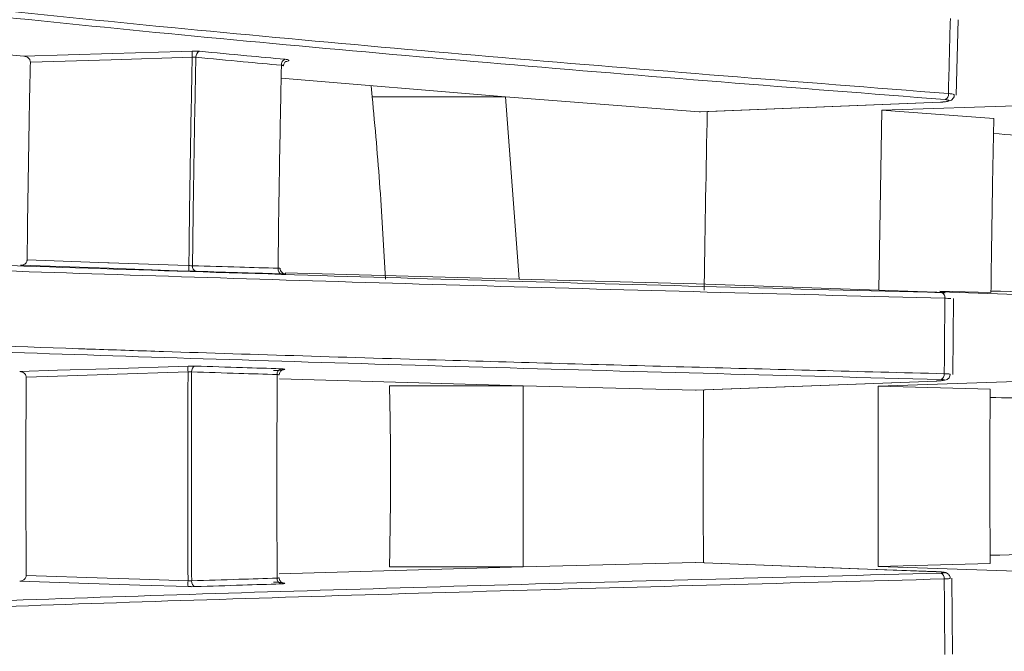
# Model space of a CAD drawing. Header units: millimetres. Extents: x 0 to 1118, y 0 to 864.
# Tile 61 of 256: x 305.43 to 313.99, y 211.39 to 216.88. Entities that reach past the tile are written whole.
import ezdxf

# ---------------------------------------------------------------- set-up
doc = ezdxf.new("R2010")
doc.units = ezdxf.units.MM

msp = doc.modelspace()

# ---------------------------------------------------------------- linework, layer by layer
at = {"color": 7, "linetype": 'Continuous', "lineweight": 15}
for p, q in [((313.57, 216.2233), (313.5867, 216.8786)), ((307.7049, 216.3697), (309.6531, 216.2082)), ((308.486, 216.305), (308.4959, 216.2085)), ((309.6531, 216.2082), (311.3372, 216.0779)), ((309.7723, 214.6225), (309.6531, 216.2082)), ((311.3474, 216.0777), (313.4332, 216.1615)), ((314.234, 216.1353), (312.925, 216.0932)), ((313.4329, 216.1621), (313.4332, 216.1615)), ((311.3474, 216.0787), (311.3372, 216.0779)), ((312.925, 216.0932), (312.8978, 214.531)), ((312.925, 216.0932), (313.8974, 216.0188)), ((309.7723, 214.6225), (307.7392, 214.6786)), ((311.3118, 214.5829), (309.7723, 214.6225)), ((313.4027, 214.5089), (311.3118, 214.5829)), ((313.4271, 214.5127), (314.2066, 214.4856)), ((313.8719, 214.507), (313.4272, 214.518)), ((313.5213, 214.4548), (313.5215, 214.4549)), ((313.5412, 213.7957), (313.5474, 214.4545)), ((307.689, 213.7555), (309.8072, 213.6971)), ((311.3094, 213.6586), (313.3971, 213.7377)), ((314.2004, 213.7361), (312.8906, 213.6922)), ((313.3969, 213.7379), (313.3971, 213.7377)), ((309.8072, 213.6971), (311.3039, 213.6586)), ((309.8072, 212.1214), (309.8072, 213.6971)), ((311.3094, 213.6593), (311.3039, 213.6586)), ((312.8906, 213.6922), (312.8906, 212.1263)), ((312.8906, 213.6922), (313.8648, 213.667)), ((309.8072, 212.1214), (307.6877, 212.0629)), ((311.3039, 212.1599), (309.8072, 212.1214)), ((313.8648, 212.1515), (312.8906, 212.1263)), ((312.8906, 212.1263), (314.2005, 212.0824)), ((313.397, 212.0808), (313.3968, 212.0806)), ((313.5156, 212.0229), (313.5158, 212.0224)), ((313.5369, 211.3641), (313.5314, 212.023))]:
    msp.add_line(p, q, dxfattribs=at)
at = {"color": 9, "linetype": 'Continuous', "lineweight": 0}
for p, q in [((308.4959, 216.2085), (309.6531, 216.2082)), ((311.3372, 216.0779), (313.4329, 216.1621)), ((311.3039, 213.6586), (313.3969, 213.7379)), ((308.6462, 213.6972), (309.8072, 213.6971)), ((308.6462, 212.1213), (309.8072, 212.1214)), ((313.3968, 212.0806), (311.3039, 212.1599))]:
    msp.add_line(p, q, dxfattribs=at)
at = {"color": 9, "linetype": 'Continuous', "lineweight": 0, "flags": 128}
for points in [[(305.4703, 216.5621), (306.2407, 216.5851), (306.8378, 216.6029), (306.9324, 216.6057)], [(306.9324, 216.5516), (306.229, 216.5307), (305.5257, 216.5098)], [(306.9031, 214.6937), (306.8066, 214.697), (306.2104, 214.7177), (305.4406, 214.7445)], [(305.4975, 214.7901), (306.2003, 214.7657), (306.2104, 214.7654), (306.8066, 214.7447), (306.9031, 214.7413)], [(313.4719, 214.4571), (313.4714, 214.4665), (313.4698, 214.4755), (313.4673, 214.4837), (313.4639, 214.491), (313.4597, 214.497), (313.4549, 214.5016), (313.4497, 214.5045), (313.4442, 214.5056)], [(305.4331, 213.8203), (305.7622, 213.8309), (306.2033, 213.8452), (306.8957, 213.8676)], [(306.8957, 213.8166), (306.1925, 213.7939), (305.7622, 213.78), (305.4892, 213.7712)], [(306.8957, 211.9509), (306.4756, 211.9645), (306.0345, 211.9788), (305.4331, 211.9982)], [(305.4892, 212.0473), (306.1925, 212.0246), (306.4756, 212.0154), (306.8957, 212.0019)]]:
    msp.add_lwpolyline(points, dxfattribs=at)
at = {"color": 7, "linetype": 'Continuous', "lineweight": 15, "flags": 128}
msp.add_lwpolyline([(313.397, 212.0808), (312.7119, 212.1067), (311.3092, 212.1599)], dxfattribs=at)
at = {"color": 9, "linetype": 'Continuous', "lineweight": 0}
for centre, radius, start, end in [((307.4294, 216.5786), 0.4978, 176.88805, 183.11195), ((307.0151, 216.5567), 0.0513, 112.34062, 185.26482), ((307.7586, 216.4878), 0.0515, 113.18418, 185.4334), ((313.45, 216.2309), 0.0529, 297.9705, 6.34681), ((307.2579, 214.7175), 0.3556, 176.15749, 183.84251), ((306.9778, 214.7336), 0.0435, 171.31453, 254.79425), ((307.7209, 214.7113), 0.0435, 171.06681, 254.04174), ((307.3246, 213.8421), 0.4297, 176.59927, 183.40073), ((306.9743, 213.8231), 0.0474, 108.96108, 186.94752), ((307.7173, 213.7997), 0.0474, 109.77701, 187.14412), ((313.4187, 213.7943), 0.0481, 294.38003, 8.22581), ((307.3246, 211.9764), 0.4297, 176.59927, 183.40073), ((306.9743, 211.9954), 0.0474, 173.0523, 251.03921), ((307.7173, 212.0188), 0.0474, 172.85585, 250.22314), ((313.4187, 212.0242), 0.0481, 351.77415, 65.62001)]:
    msp.add_arc(centre, radius, start, end, dxfattribs=at)
at = {"color": 7, "linetype": 'Continuous', "lineweight": 15}
for points, knots in [([(298.7344, 217.9947), (298.9016, 217.9438), (299.2373, 217.8416), (300.0336, 217.6674), (301.1305, 217.4749), (302.5908, 217.2681), (304.2127, 217.0719), (305.9513, 216.8868), (307.7602, 216.7128), (310.241, 216.4922), (312.1966, 216.339), (313.5025, 216.2367)], [0, 0, 0, 0, 0.067864, 0.13629, 0.243193, 0.350173, 0.460234, 0.570328, 0.677466, 0.784615, 1, 1, 1, 1]), ([(313.4748, 216.1842), (312.174, 216.2861), (310.22, 216.4391), (307.7369, 216.6597), (305.936, 216.8328), (304.2211, 217.0151), (302.6058, 217.2094), (301.1235, 217.4176), (300.0025, 217.6136), (299.2088, 217.7866), (298.883, 217.8855), (298.7252, 217.9334)], [0, 0, 0, 0, 0.215249, 0.323338, 0.431415, 0.539247, 0.647051, 0.757368, 0.867601, 0.935907, 1, 1, 1, 1]), ([(302.8957, 216.8159), (303.0823, 216.7956), (303.8994, 216.7066), (304.786, 216.625), (305.4703, 216.5621)], [0, 0, 0, 0, 0.228322, 1, 1, 1, 1]), ([(305.5257, 216.5098), (305.5254, 216.5139), (305.5249, 216.522), (305.5193, 216.5344), (305.5086, 216.5475), (305.4915, 216.5584), (305.4775, 216.5608), (305.4703, 216.5621)], [0, 0, 0, 0, 0.124735, 0.248832, 0.427814, 0.701331, 1, 1, 1, 1]), ([(306.9956, 216.6042), (307.1324, 216.5913), (307.3787, 216.5681), (307.6276, 216.5453), (307.7383, 216.5351)], [0, 0, 0, 0, 0.555383, 1, 1, 1, 1]), ([(305.4975, 214.7901), (305.4993, 214.9341), (305.5029, 215.2378), (305.51, 215.701), (305.5177, 216.1302), (305.5233, 216.3997), (305.5257, 216.5098)], [0, 0, 0, 0, 0.250866, 0.529218, 0.80757, 1, 1, 1, 1]), ([(307.6779, 214.718), (307.6796, 214.8566), (307.6831, 215.1506), (307.6912, 215.6773), (307.6996, 216.1269), (307.706, 216.4211), (307.7073, 216.4829)], [0, 0, 0, 0, 0.235294, 0.499014, 0.894822, 1, 1, 1, 1]), ([(307.7073, 216.4829), (307.7111, 216.4824), (307.7188, 216.4815), (307.7242, 216.4792), (307.7239, 216.4775), (307.7238, 216.4768)], [0, 0, 0, 0, 0.390702, 0.781773, 1, 1, 1, 1]), ([(307.7253, 216.4769), (307.7252, 216.4792), (307.7246, 216.4871), (307.7297, 216.4988), (307.7374, 216.5091), (307.7445, 216.5144), (307.7479, 216.5163), (307.7492, 216.5167), (307.7488, 216.5166), (307.7488, 216.5166)], [0, 0, 0, 0, 0.110273, 0.367977, 0.577011, 0.746703, 0.87233, 0.996683, 1, 1, 1, 1]), ([(308.4959, 216.2085), (308.5082, 216.076), (308.5328, 215.811), (308.5747, 215.2826), (308.5972, 214.8862), (308.6122, 214.6227)], [0, 0, 0, 0, 0.251057, 0.502113, 1, 1, 1, 1]), ([(313.4331, 216.1616), (313.4343, 216.1616), (313.447, 216.1618), (313.4717, 216.1642), (313.4989, 216.1686), (313.5182, 216.1742), (313.5358, 216.1845), (313.548, 216.1999), (313.5538, 216.214), (313.5531, 216.2223), (313.5529, 216.2242)], [0, 0, 0, 0, 0.021205, 0.223048, 0.436292, 0.605583, 0.738713, 0.852247, 0.965422, 1, 1, 1, 1]), ([(313.5526, 216.2242), (313.5532, 216.2238), (313.554, 216.2234), (313.5532, 216.223), (313.553, 216.2229)], [0, 0, 0, 0, 0.836573, 1, 1, 1, 1]), ([(311.4073, 216.0801), (311.3974, 215.5808), (311.3872, 215.0639), (311.3812, 214.5458), (311.381, 214.5281)], [0, 0, 0, 0, 0.965893, 1, 1, 1, 1]), ([(313.8974, 216.0188), (313.8947, 215.8926), (313.8893, 215.64), (313.8801, 215.1363), (313.8752, 214.7583), (313.8719, 214.507)], [0, 0, 0, 0, 0.250938, 0.501876, 1, 1, 1, 1]), ([(313.8947, 215.8887), (314.157, 215.8697), (315.3932, 215.7798), (316.6348, 215.6907), (317.6129, 215.6205)], [0, 0, 0, 0, 0.212164, 1, 1, 1, 1]), ([(298.7379, 215.0851), (298.8979, 215.0693), (299.2189, 215.0376), (299.9856, 214.9817), (301.0628, 214.9185), (302.5225, 214.8495), (304.1454, 214.784), (305.8857, 214.7222), (307.6961, 214.6642), (310.1787, 214.5908), (312.1366, 214.5397), (313.4442, 214.5056)], [0, 0, 0, 0, 0.063924, 0.128301, 0.236229, 0.344234, 0.455387, 0.566573, 0.674642, 0.782723, 1, 1, 1, 1]), ([(313.4719, 214.4571), (312.1715, 214.491), (310.2179, 214.5419), (307.7364, 214.6153), (305.9377, 214.6729), (304.226, 214.7335), (302.6148, 214.7982), (301.1376, 214.8675), (300.0392, 214.9318), (299.2647, 214.9882), (298.9444, 215.0198), (298.7837, 215.0357)], [0, 0, 0, 0, 0.216388, 0.325057, 0.433715, 0.542023, 0.650301, 0.761133, 0.87188, 0.935732, 1, 1, 1, 1]), ([(305.4406, 214.7445), (305.4506, 214.7453), (305.4659, 214.7466), (305.4833, 214.758), (305.4923, 214.7691), (305.4968, 214.7802), (305.4973, 214.7871), (305.4975, 214.7901)], [0, 0, 0, 0, 0.407727, 0.620031, 0.785531, 0.908635, 1, 1, 1, 1]), ([(306.9031, 214.6937), (306.9035, 214.6937), (306.915, 214.6933), (306.9384, 214.6925), (306.957, 214.6919), (306.9664, 214.6916)], [0, 0, 0, 0, 0.01584, 0.500113, 1, 1, 1, 1]), ([(307.7089, 214.6695), (307.598, 214.6727), (307.3491, 214.6801), (307.1029, 214.6875), (306.9664, 214.6916)], [0, 0, 0, 0, 0.445528, 1, 1, 1, 1]), ([(307.6779, 214.718), (307.6821, 214.7181), (307.69, 214.7181), (307.6952, 214.7186), (307.6947, 214.7192), (307.6945, 214.7193)], [0, 0, 0, 0, 0.42767, 0.822685, 1, 1, 1, 1]), ([(307.7401, 214.669), (307.7401, 214.669), (307.74, 214.669), (307.7386, 214.6692), (307.7362, 214.6695), (307.73, 214.6708), (307.7203, 214.6747), (307.7082, 214.6837), (307.699, 214.6977), (307.6945, 214.7109), (307.6956, 214.718), (307.6957, 214.7192)], [0, 0, 0, 0, 0.066257, 0.104155, 0.137386, 0.191441, 0.347836, 0.51322, 0.737802, 0.956101, 1, 1, 1, 1]), ([(307.7323, 214.6689), (307.7321, 214.6689), (307.7284, 214.6689), (307.7188, 214.6692), (307.7097, 214.6694), (307.7089, 214.6695)], [0, 0, 0, 0, 0.048954, 0.923636, 1, 1, 1, 1]), ([(313.4252, 214.508), (313.4241, 214.5081), (313.42, 214.5083), (313.415, 214.5084), (313.4114, 214.5085)], [0, 0, 0, 0, 0.268858, 1, 1, 1, 1]), ([(317.6097, 214.4302), (317.5758, 214.431), (316.7751, 214.4504), (315.5239, 214.48), (314.3141, 214.5091), (313.8721, 214.5198)], [0, 0, 0, 0, 0.027299, 0.644559, 1, 1, 1, 1]), ([(313.4386, 213.7506), (312.1372, 213.7846), (310.1822, 213.8357), (307.6992, 213.9095), (305.8988, 213.9674), (304.1852, 214.0283), (302.5716, 214.0934), (301.0938, 214.1631), (299.9885, 214.2277), (299.2191, 214.2848), (298.8776, 214.3166), (298.729, 214.3329), (298.7287, 214.3329)], [0, 0, 0, 0, 0.216024, 0.324514, 0.432991, 0.541214, 0.649407, 0.760157, 0.870822, 0.935142, 0.999887, 1, 1, 1, 1]), ([(298.7589, 214.3849), (298.9211, 214.3686), (299.2455, 214.3359), (300.0239, 214.2789), (301.1134, 214.2145), (302.5786, 214.1449), (304.198, 214.0796), (305.4016, 214.0369), (306.2376, 214.0087), (307.2739, 213.9745), (308.9862, 213.9221), (311.261, 213.8583), (312.7312, 213.8202), (313.4663, 213.8012)], [0, 0, 0, 0, 0.065479, 0.130977, 0.239774, 0.349008, 0.458529, 0.567719, 0.576732, 0.612781, 0.757033, 0.878511, 1, 1, 1, 1]), ([(305.4892, 213.7712), (305.4889, 213.7753), (305.4882, 213.7835), (305.4824, 213.7957), (305.4713, 213.8082), (305.4539, 213.8179), (305.4401, 213.8195), (305.4331, 213.8203)], [0, 0, 0, 0, 0.12548, 0.250318, 0.432882, 0.712583, 1, 1, 1, 1]), ([(306.9589, 213.8679), (307.0955, 213.8635), (307.3416, 213.8556), (307.5905, 213.8478), (307.7013, 213.8443)], [0, 0, 0, 0, 0.554799, 1, 1, 1, 1]), ([(307.6703, 212.0247), (307.6702, 212.0302), (307.6686, 212.3251), (307.6669, 212.9149), (307.6691, 213.4991), (307.6703, 213.7938)], [0, 0, 0, 0, 0.009339, 0.500162, 1, 1, 1, 1]), ([(307.6703, 213.7938), (307.6741, 213.7936), (307.6818, 213.7931), (307.6872, 213.7917), (307.6869, 213.7906), (307.6868, 213.7902)], [0, 0, 0, 0, 0.3921367, 0.7848672, 1, 1, 1, 1]), ([(307.6882, 213.7903), (307.688, 213.7921), (307.6872, 213.7996), (307.6917, 213.8114), (307.6994, 213.8229), (307.7077, 213.8301), (307.7145, 213.8338), (307.7181, 213.8353), (307.7196, 213.8357), (307.7194, 213.8357), (307.7194, 213.8356)], [0, 0, 0, 0, 0.075479, 0.307927, 0.495112, 0.651942, 0.776441, 0.867984, 0.953209, 1, 1, 1, 1]), ([(313.397, 213.7377), (313.3982, 213.7378), (313.4098, 213.738), (313.4321, 213.7395), (313.4607, 213.7426), (313.4757, 213.7447), (313.4925, 213.7521), (313.5035, 213.7603), (313.5128, 213.7732), (313.5179, 213.7863), (313.5171, 213.7942), (313.5169, 213.7961)], [0, 0, 0, 0, 0.019998, 0.202083, 0.389461, 0.618241, 0.688357, 0.76763, 0.862092, 0.966747, 1, 1, 1, 1]), ([(313.5165, 213.7961), (313.5171, 213.7959), (313.518, 213.7957), (313.5171, 213.7955), (313.5169, 213.7955)], [0, 0, 0, 0, 0.840699, 1, 1, 1, 1]), ([(305.4892, 212.0473), (305.4882, 212.3256), (305.486, 212.8978), (305.4879, 213.4725), (305.4892, 213.7689), (305.4892, 213.7712)], [0, 0, 0, 0, 0.484239, 0.995964, 1, 1, 1, 1]), ([(308.6462, 213.6972), (308.6488, 213.5652), (308.654, 213.3013), (308.6572, 212.7759), (308.6506, 212.3826), (308.6462, 212.1213)], [0, 0, 0, 0, 0.251253, 0.502505, 1, 1, 1, 1]), ([(311.3741, 213.6611), (311.3726, 213.1612), (311.3711, 212.6599), (311.3738, 212.1588), (311.3738, 212.1574)], [0, 0, 0, 0, 0.9971835, 1, 1, 1, 1]), ([(313.8648, 213.667), (313.8642, 213.5403), (313.8631, 213.2869), (313.8624, 212.7817), (313.8638, 212.4033), (313.8648, 212.1515)], [0, 0, 0, 0, 0.250805, 0.50161, 1, 1, 1, 1]), ([(313.8645, 213.5955), (314.1301, 213.5891), (314.9067, 213.5703), (316.1591, 213.5406), (317.1402, 213.5171), (317.6085, 213.5058)], [0, 0, 0, 0, 0.213615, 0.62458, 1, 1, 1, 1]), ([(317.6085, 212.3126), (317.5745, 212.3118), (316.7728, 212.2925), (315.5194, 212.2629), (314.3078, 212.2337), (313.8646, 212.223)], [0, 0, 0, 0, 0.027269, 0.64416, 1, 1, 1, 1]), ([(313.5174, 212.0221), (313.5174, 212.0223), (313.5185, 212.0286), (313.5148, 212.0401), (313.5075, 212.0534), (313.4983, 212.0624), (313.489, 212.0681), (313.4806, 212.0714), (313.4702, 212.0742), (313.4549, 212.0767), (313.4288, 212.0792), (313.4054, 212.0806), (313.3936, 212.0809), (313.3917, 212.0809)], [0, 0, 0, 0, 0.0035909, 0.1074759, 0.1905794, 0.262189, 0.3261297, 0.385183, 0.4519521, 0.609117, 0.7999954, 0.9686352, 1, 1, 1, 1]), ([(298.7842, 211.491), (298.9311, 211.5055), (299.238, 211.5357), (299.9855, 211.5902), (301.0585, 211.6535), (302.5178, 211.7227), (304.1403, 211.7885), (305.8802, 211.8505), (307.6904, 211.9087), (310.1728, 211.9825), (312.1309, 212.0337), (313.4385, 212.0679)], [0, 0, 0, 0, 0.058742, 0.122755, 0.231367, 0.340058, 0.451921, 0.563817, 0.672573, 0.78134, 1, 1, 1, 1]), ([(313.4662, 212.0173), (312.1657, 211.9833), (310.2121, 211.9322), (307.7308, 211.8584), (305.9323, 211.8005), (304.2209, 211.7396), (302.6101, 211.6746), (301.1335, 211.6049), (300.0386, 211.5406), (299.2691, 211.4843), (298.9514, 211.4529), (298.7921, 211.4372)], [0, 0, 0, 0, 0.216714, 0.325549, 0.434372, 0.542843, 0.651285, 0.762288, 0.873206, 0.936402, 1, 1, 1, 1]), ([(305.4331, 211.9982), (305.4431, 211.9996), (305.4582, 212.0018), (305.4754, 212.0142), (305.4842, 212.0258), (305.4886, 212.0371), (305.489, 212.0442), (305.4892, 212.0473)], [0, 0, 0, 0, 0.407303, 0.617264, 0.782011, 0.904908, 1, 1, 1, 1]), ([(307.6703, 212.0247), (307.6744, 212.0249), (307.6823, 212.0254), (307.6875, 212.0269), (307.687, 212.028), (307.6868, 212.0283)], [0, 0, 0, 0, 0.4259989, 0.8210879, 1, 1, 1, 1]), ([(307.7193, 211.9829), (307.7193, 211.9829), (307.7194, 211.9828), (307.7169, 211.9836), (307.7111, 211.9863), (307.7017, 211.9929), (307.6926, 212.005), (307.6874, 212.018), (307.6881, 212.026), (307.6883, 212.0283)], [0, 0, 0, 0, 0.075414, 0.17136, 0.275768, 0.450821, 0.668166, 0.908859, 1, 1, 1, 1]), ([(307.7013, 211.9741), (307.5906, 211.9707), (307.3417, 211.9629), (307.0956, 211.955), (306.9589, 211.9506)], [0, 0, 0, 0, 0.44494, 1, 1, 1, 1])]:
    msp.add_open_spline(points, degree=3, knots=knots, dxfattribs=at)
at = {"color": 9, "linetype": 'Continuous', "lineweight": 0}
for points, knots in [([(313.5025, 216.2367), (313.5052, 216.3484), (313.5104, 216.5661), (313.5164, 216.7835), (313.5193, 216.8895)], [0, 0, 0, 0, 0.512664, 1, 1, 1, 1]), ([(306.9031, 214.7413), (306.9038, 214.8017), (306.9071, 215.1025), (306.9137, 215.5632), (306.9231, 216.1062), (306.9294, 216.4088), (306.9324, 216.5516)], [0, 0, 0, 0, 0.099914, 0.49779, 0.762876, 1, 1, 1, 1]), ([(306.9956, 216.6042), (306.9953, 216.6042), (306.9867, 216.605), (306.9666, 216.6062), (306.9439, 216.6058), (306.9324, 216.6057)], [0, 0, 0, 0, 0.015477, 0.500385, 1, 1, 1, 1]), ([(306.9324, 216.5516), (306.9382, 216.552), (306.9498, 216.5528), (306.9593, 216.5523), (306.964, 216.552)], [0, 0, 0, 0, 0.500272, 1, 1, 1, 1]), ([(306.964, 216.552), (306.961, 216.4085), (306.9547, 216.1053), (306.9453, 215.5618), (306.9388, 215.1013), (306.9354, 214.8006), (306.9347, 214.7402)], [0, 0, 0, 0, 0.2380401, 0.5027679, 0.9001059, 1, 1, 1, 1]), ([(307.7073, 216.4829), (307.5965, 216.4931), (307.3474, 216.5159), (307.1009, 216.5391), (306.964, 216.552)], [0, 0, 0, 0, 0.444611, 1, 1, 1, 1]), ([(307.7383, 216.5351), (307.7461, 216.5342), (307.7615, 216.5323), (307.7729, 216.528), (307.7732, 216.5231), (307.765, 216.5186), (307.7534, 216.5162), (307.7491, 216.5154)], [0, 0, 0, 0, 0.218198, 0.436383, 0.654807, 0.873794, 1, 1, 1, 1]), ([(313.4329, 216.1621), (313.4358, 216.1622), (313.4471, 216.1627), (313.4662, 216.1644), (313.4866, 216.1675), (313.5006, 216.1713), (313.5067, 216.1753), (313.5041, 216.179), (313.4937, 216.1823), (313.4811, 216.1835), (313.4748, 216.1842)], [0, 0, 0, 0, 0.046835, 0.183729, 0.320564, 0.457078, 0.593141, 0.728839, 0.86442, 1, 1, 1, 1]), ([(313.5025, 216.2367), (313.5129, 216.2356), (313.5338, 216.2334), (313.5512, 216.2289), (313.5522, 216.2256), (313.5526, 216.2242)], [0, 0, 0, 0, 0.357001, 0.713911, 1, 1, 1, 1]), ([(306.9031, 214.7413), (306.909, 214.741), (306.9206, 214.7404), (306.93, 214.7403), (306.9347, 214.7402)], [0, 0, 0, 0, 0.500054, 1, 1, 1, 1]), ([(306.9347, 214.7402), (307.0714, 214.7361), (307.3178, 214.7286), (307.5669, 214.7213), (307.6779, 214.718)], [0, 0, 0, 0, 0.554482, 1, 1, 1, 1]), ([(307.7375, 214.6692), (307.739, 214.6691), (307.7449, 214.6688), (307.7444, 214.6686), (307.7362, 214.6688), (307.7323, 214.6689)], [0, 0, 0, 0, 0.159811, 0.592109, 1, 1, 1, 1]), ([(313.4442, 214.5056), (313.4464, 214.5056), (313.4553, 214.5054), (313.4674, 214.5052), (313.4756, 214.5052), (313.4752, 214.5055), (313.4662, 214.5062), (313.4499, 214.507), (313.4279, 214.508), (313.4111, 214.5086), (313.4027, 214.5089)], [0, 0, 0, 0, 0.045659, 0.181906, 0.318381, 0.454957, 0.591467, 0.727778, 0.863883, 1, 1, 1, 1]), ([(313.4663, 213.8012), (313.4671, 213.9115), (313.4686, 214.1302), (313.4708, 214.3488), (313.4719, 214.4571)], [0, 0, 0, 0, 0.504388, 1, 1, 1, 1]), ([(313.5215, 214.4549), (313.5219, 214.4549), (313.5232, 214.4551), (313.5101, 214.4558), (313.4904, 214.4565), (313.4756, 214.457), (313.4719, 214.4571)], [0, 0, 0, 0, 0.161744, 0.520954, 0.879715, 1, 1, 1, 1]), ([(306.8957, 212.0019), (306.8956, 212.0096), (306.8941, 212.3121), (306.8923, 212.9171), (306.8946, 213.5143), (306.8957, 213.8166)], [0, 0, 0, 0, 0.012801, 0.500164, 1, 1, 1, 1]), ([(306.9589, 213.8679), (306.9587, 213.8679), (306.9501, 213.8682), (306.9299, 213.8684), (306.9072, 213.8679), (306.8957, 213.8676)], [0, 0, 0, 0, 0.015703, 0.500235, 1, 1, 1, 1]), ([(306.8957, 213.8166), (306.9015, 213.817), (306.9132, 213.8177), (306.9226, 213.8175), (306.9273, 213.8174)], [0, 0, 0, 0, 0.500202, 1, 1, 1, 1]), ([(306.9273, 213.8174), (306.9273, 213.8094), (306.9257, 213.5069), (306.924, 212.9014), (306.9262, 212.3039), (306.9273, 212.0011)], [0, 0, 0, 0, 0.01316, 0.499837, 1, 1, 1, 1]), ([(307.6703, 213.7938), (307.5594, 213.7973), (307.3104, 213.8051), (307.064, 213.813), (306.9273, 213.8174)], [0, 0, 0, 0, 0.445192, 1, 1, 1, 1]), ([(307.7013, 213.8443), (307.709, 213.844), (307.7246, 213.8433), (307.7359, 213.8412), (307.7365, 213.8386), (307.7256, 213.8357), (307.7046, 213.8329), (307.6758, 213.8305), (307.6525, 213.8293), (307.6402, 213.8288), (307.6392, 213.8288)], [0, 0, 0, 0, 0.140601, 0.281198, 0.421956, 0.563034, 0.704367, 0.845805, 0.987103, 1, 1, 1, 1]), ([(313.4663, 213.8012), (313.4767, 213.8008), (313.4976, 213.8001), (313.5151, 213.7982), (313.516, 213.7967), (313.5165, 213.7961)], [0, 0, 0, 0, 0.3578092, 0.715495, 1, 1, 1, 1]), ([(313.3969, 213.7379), (313.3998, 213.738), (313.4111, 213.7384), (313.4302, 213.7396), (313.4505, 213.7417), (313.4645, 213.7439), (313.4706, 213.7462), (313.468, 213.7482), (313.4575, 213.7498), (313.4449, 213.7503), (313.4386, 213.7506)], [0, 0, 0, 0, 0.04655, 0.183175, 0.319839, 0.456377, 0.592593, 0.728501, 0.864253, 1, 1, 1, 1]), ([(313.4385, 212.0679), (313.4407, 212.068), (313.4495, 212.0683), (313.4617, 212.0692), (313.4698, 212.0709), (313.4694, 212.073), (313.4605, 212.0754), (313.4441, 212.0776), (313.4221, 212.0795), (313.4053, 212.0802), (313.3968, 212.0806)], [0, 0, 0, 0, 0.045209, 0.181228, 0.31759, 0.454195, 0.590879, 0.7274, 0.863688, 1, 1, 1, 1]), ([(306.8957, 212.0019), (306.9016, 212.0015), (306.9132, 212.0008), (306.9227, 212.001), (306.9273, 212.0011)], [0, 0, 0, 0, 0.50571, 1, 1, 1, 1]), ([(306.9273, 212.0011), (307.0641, 212.0055), (307.3104, 212.0134), (307.5595, 212.0212), (307.6703, 212.0247)], [0, 0, 0, 0, 0.555069, 1, 1, 1, 1]), ([(313.5158, 212.0224), (313.5161, 212.022), (313.5174, 212.0208), (313.5043, 212.019), (313.4846, 212.0178), (313.4699, 212.0174), (313.4662, 212.0173)], [0, 0, 0, 0, 0.1627821, 0.5221285, 0.8807802, 1, 1, 1, 1]), ([(313.4717, 211.3613), (313.4706, 211.4698), (313.4684, 211.6884), (313.467, 211.9071), (313.4662, 212.0173)], [0, 0, 0, 0, 0.496118, 1, 1, 1, 1]), ([(306.8957, 211.9509), (306.8962, 211.9509), (306.9078, 211.9505), (306.9312, 211.95), (306.9496, 211.9504), (306.9589, 211.9506)], [0, 0, 0, 0, 0.020254, 0.505622, 1, 1, 1, 1]), ([(307.6392, 211.9897), (307.6504, 211.9892), (307.6728, 211.9882), (307.7022, 211.9858), (307.7241, 211.983), (307.7359, 211.9801), (307.7365, 211.9775), (307.7257, 211.9754), (307.7111, 211.9745), (307.702, 211.9742), (307.7013, 211.9741)], [0, 0, 0, 0, 0.1410866, 0.2821691, 0.4234676, 0.5649094, 0.7062789, 0.8473885, 0.9881914, 1, 1, 1, 1])]:
    msp.add_open_spline(points, degree=3, knots=knots, dxfattribs=at)

doc.saveas('drawing.dxf')
